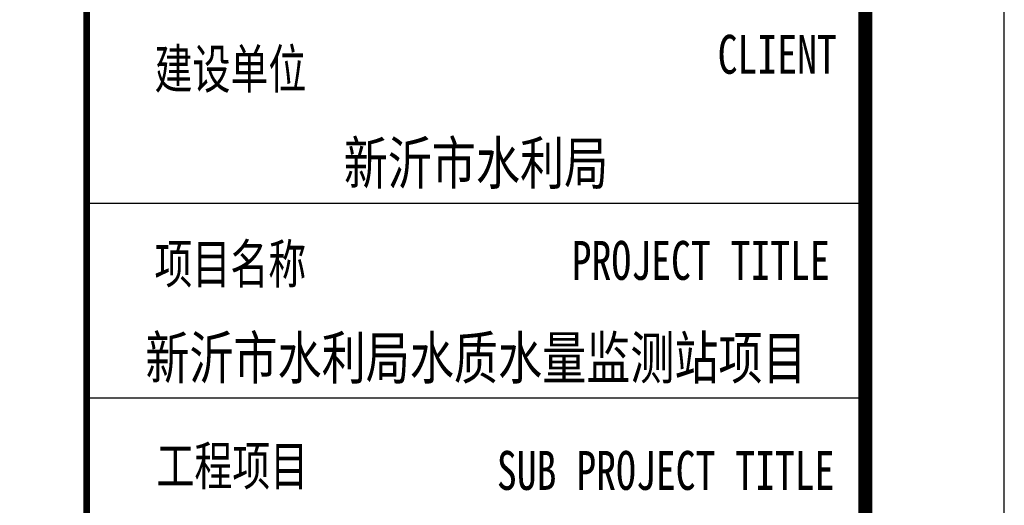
# Model space of a CAD drawing. Extents: x 427948 to 764348, y 274849 to 601549.
# Tile 123 of 212: x 757266 to 764348, y 400677 to 404169. Entities that reach past the tile are written whole.
import ezdxf
from ezdxf.enums import TextEntityAlignment as Align

# ---------------------------------------------------------------- set-up
doc = ezdxf.new("R2010")
doc.units = 0
doc.header["$LTSCALE"] = 1000
doc.header["$MEASUREMENT"] = 0
doc.layers.get('0').update_dxf_attribs({"linetype": 'CONTINUOUS'})
doc.layers.add('PUB_TITLE', color=4, linetype='CONTINUOUS')
doc.layers.add('TK', color=7, linetype='CONTINUOUS')
doc.styles.add('-宋体', font='txt', dxfattribs={"width": 0.8})
doc.styles.add('TKHZ1', font='txt', dxfattribs={"width": 0.8})

# ---------------------------------------------------------------- blocks, each defined once
blk = doc.blocks.new('24')
at = {"color": 4}
blk.add_line((-1110888.9, 145318.9), (-1110888.9, 202718.9), dxfattribs=at)
at = {"layer": 'PUB_TITLE'}
for p, q in [((-1110888.9, 145318.9), (-1110888.9, 202718.9)), ((-1116488.9, 153518.9), (-1110888.9, 153518.9)), ((-1116488.9, 152118.9), (-1110888.9, 152118.9))]:
    blk.add_line(p, q, dxfattribs=at)
at = {"layer": 'PUB_TITLE', "linetype": 'Continuous'}
blk.add_lwpolyline([(-1193988.9, 144318.9), (-1109888.9, 144318.9), (-1109888.9, 203718.9), (-1193988.9, 203718.9)], close=True, dxfattribs=at)
at = {"layer": 'PUB_TITLE', "linetype": 'Continuous', "const_width": 100}
blk.add_lwpolyline([(-1191488.9, 145318.9), (-1110888.9, 145318.9), (-1110888.9, 202718.9), (-1191488.9, 202718.9)], close=True, dxfattribs=at)
at = {"layer": 'PUB_TITLE', "linetype": 'Continuous', "const_width": 80}
blk.add_lwpolyline([(-1110888.9, 145318.9), (-1110888.9, 202718.9)], dxfattribs=at)
at = {"layer": 'PUB_TITLE', "const_width": 50}
blk.add_lwpolyline([(-1116488.9, 145318.9), (-1116488.9, 202718.9)], dxfattribs=at)
at = {"layer": 'TK', "style": '-宋体', "width": 0.75}
for s, p in [('CLIENT', (-1111950.6, 154449.3, 0)), ('建设单位', (-1116000.7, 154343.9)), ('项目名称', (-1116001.3, 152942.3)), ('PROJECT TITLE', (-1113000.5, 152967.6, 0))]:
    blk.add_text(s, height=280, dxfattribs=at).set_placement(p)
at = {"layer": 'TK', "style": 'TKHZ1', "width": 0.8}
for s, p in [('新沂市水利局', (-1113688.9, 153654.9)), ('新沂市水利局水质水量监测站项目', (-1113688.9, 152254.9))]:
    blk.add_text(s, height=304.92, dxfattribs=at).set_placement(p, align=Align.CENTER)
at = {"layer": 'TK', "style": '-宋体', "width": 0.75}
for s, p in [('工程项目', (-1115441.1, 151633.1)), ('SUB PROJECT TITLE', (-1112324.2, 151597.6))]:
    blk.add_text(s, height=280, dxfattribs=at).set_placement(p, align=Align.MIDDLE)

msp = doc.modelspace()

# ---------------------------------------------------------------- block references
msp.add_blockref('24', (1874236.9, 249330.5))

doc.saveas('drawing.dxf')
